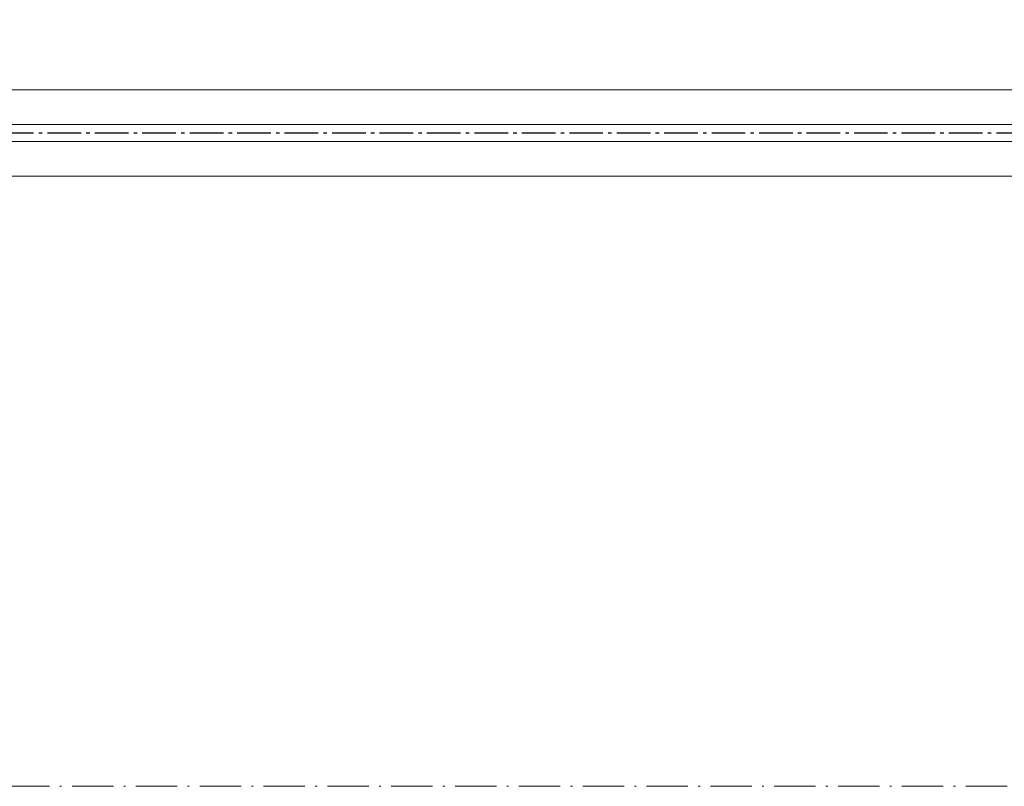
# Model space of a CAD drawing. Header units: inches. Extents: x -96941 to 10978768, y -673 to 1070890.
# Tile 227 of 256: x 64547 to 64832, y 3380 to 3603. Entities that reach past the tile are written whole.
import ezdxf

# ---------------------------------------------------------------- set-up
doc = ezdxf.new("R2010")
doc.units = ezdxf.units.IN
doc.linetypes.add('ACAD_ISO10W100', pattern=[18.5, 12, -3, 0.5, -3])
doc.linetypes.add('AM_DIN_G_W050', pattern=[13.75, 9.75, -1.5, 1, -1.5])
for name, color, linetype, lineweight in [('!_A_01_TENKÁ', 8, 'Continuous', 13), ('!_A_04_BODKOČIARKOVANÁ', 30, 'ACAD_ISO10W100', 13), ('AM_7', 4, 'AM_DIN_G_W050', 25)]:
    doc.layers.add(name, color=color, linetype=linetype, lineweight=lineweight)

msp = doc.modelspace()

# ---------------------------------------------------------------- linework, layer by layer
at = {"layer": '!_A_01_TENKÁ', "color": 14, "true_color": 0xa30000}
for p, q in [((67671.859, 3582.246), (63838.527, 3582.246)), ((63838.527, 3572.246), (67671.859, 3572.246)), ((67671.859, 3567.246), (63838.527, 3567.246)), ((63838.527, 3557.246), (67671.859, 3557.246))]:
    msp.add_line(p, q, dxfattribs=at)
at = {"layer": '!_A_04_BODKOČIARKOVANÁ', "color": 14, "true_color": 0xa30000}
msp.add_lwpolyline([(72195.735, 5943.404), (72195.735, 3380.404), (55642.735, 3380.404)], dxfattribs=at)
at = {"layer": 'AM_7', "color": 14, "true_color": 0xa30000}
msp.add_line((67671.859, 3569.746), (63814.827, 3569.746), dxfattribs=at)

doc.saveas('drawing.dxf')
